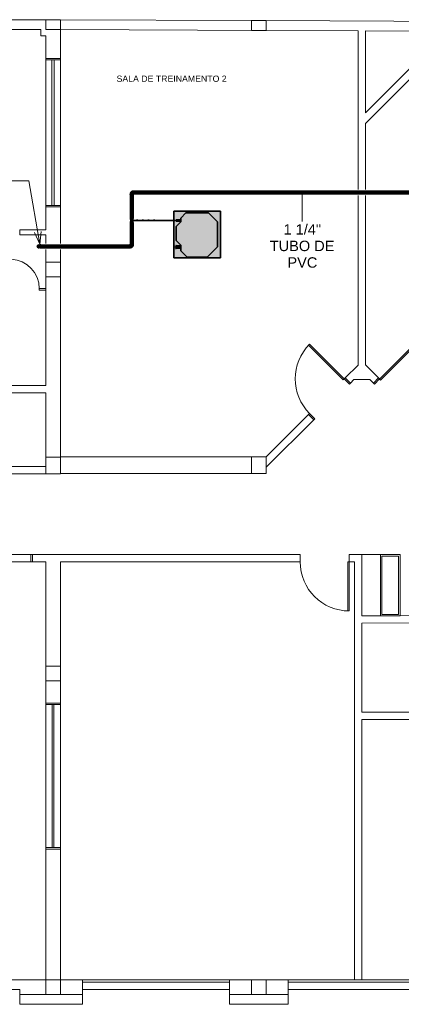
# Model space of a CAD drawing. Header units: millimetres. Extents: x -31934 to 141449, y -11043 to 10357.
# Tile 4 of 13: x -3174 to 4611, y -9743 to 10357. Entities that reach past the tile are written whole.
import ezdxf

# ---------------------------------------------------------------- set-up
doc = ezdxf.new("R2010")
doc.units = ezdxf.units.MM
doc.linetypes.add('Centro', pattern=[30, 12, -6, 6, -6])
doc.linetypes.add('Oculto 1_5', pattern=[2.2, 1.5, -0.7])
for name, color, linetype, lineweight in [('A-DETL', 90, 'Oculto 1_5', 9), ('ESQ', 7, 'Continuous', 9), ('G-ANNO-TEXT', 231, 'Continuous', 18), ('M-EQPM', 50, 'Continuous', 35), ('P-PIPE', 3, 'Continuous', 50), ('P-PIPE-CNTR', 3, 'Centro', 35), ('P-PIPE-IDEN', 2, 'Continuous', 9), ('PAREDES', 7, 'Continuous', 9), ('PEM1-Layout Terreo_dwg', 8, 'Continuous', 9), ('PILAR', 7, 'Continuous', 9)]:
    doc.layers.add(name, color=color, linetype=linetype, lineweight=lineweight)
doc.styles.add('Arial_2', font='arial.ttf', dxfattribs={"height": 127.5})
doc.styles.add('Arial_3', font='arial.ttf', dxfattribs={"height": 212.5})

# ---------------------------------------------------------------- blocks, each defined once
blk = doc.blocks.new('Midea_VRF_Indoor_4-way Cassette_MI-90_100_112_140_Q4_DHN1-D _2nd DC_ - MI2-140Q4DHN1-V2-PAVIMENTO TÉRREO TUBULAÇÃO FRIGORIGENA DRENO')
at = {"layer": 'M-EQPM', "linetype": 'Oculto 1_5', "lineweight": 9}
h = blk.add_hatch(color=256, dxfattribs=at)
h.paths.add_polyline_path([(-475, 475), (-475, -475), (475, -475), (475, 475), (-415, 475)])
h.paths.add_polyline_path([(-206, 464), (206, 464), (335, 335), (335, 281), (425, 281), (425, 265), (335, 265), (335, 244), (434, 244), (434, 234), (335, 235), (335, 215), (425, 125), (425, -165), (335, -255), (335, -269), (425, -270), (425, -301), (335, -301), (335, -335), (230, -440), (-230, -440), (-415, -255), (-415, 255)])
h.paths.add_polyline_path([(426, 281), (438, 281), (438, 265), (426, 266), (426, 281)])
for points in [[(-206, 464), (-415, 255), (-415, -255), (-230, -440), (230, -440), (335, -335), (335, -255), (425, -165), (425, 125), (335, 215), (335, 335), (206, 464), (-39, 464)], [(335, 281), (335, 265), (425, 266), (425, 281), (370, 281)], [(370, 244), (335, 244), (335, 235), (425, 235), (425, 244)], [(425, -269), (335, -270), (335, -301), (425, -300), (425, -270)]]:
    blk.add_hatch(color=256, dxfattribs=at).paths.add_polyline_path(points)
at = {"layer": 'M-EQPM'}
for p, q in [((0, 475), (-475, 475)), ((-475, 475), (-475, -475)), ((-475, -475), (-475, 475)), ((-475, 475), (475, 475)), ((-206, 464), (-415, 255)), ((-415, 255), (-206, 464)), ((206, 464), (-206, 464)), ((-206, 464), (206, 464)), ((475, 475), (0, 475)), ((335, 335), (206, 464)), ((206, 464), (335, 335)), ((475, -475), (475, 475)), ((475, 475), (475, -475)), ((-415, 255), (-415, -255)), ((-415, -255), (-415, 255)), ((335, 215), (335, 335)), ((335, 335), (335, 215)), ((425, 281), (335, 281)), ((335, 265), (425, 265)), ((425, 244), (335, 244)), ((335, 235), (425, 235)), ((425, 125), (335, 215)), ((335, 215), (425, 125)), ((425, 265), (425, 281)), ((425, -165), (425, 125)), ((425, 125), (425, -165)), ((335, -255), (425, -165)), ((425, -165), (335, -255)), ((-415, -255), (-230, -440)), ((-230, -440), (-415, -255)), ((230, -440), (335, -335)), ((335, -335), (230, -440)), ((335, -335), (335, -255)), ((335, -255), (335, -335)), ((425, -269), (335, -269)), ((335, -301), (425, -301)), ((425, -301), (425, -269)), ((-475, -475), (475, -475)), ((475, -475), (-475, -475)), ((-230, -440), (230, -440)), ((230, -440), (-230, -440))]:
    blk.add_line(p, q, dxfattribs=at)
blk = doc.blocks.new('PEM1-Layout Terreo_dwg-1021386-PAVIMENTO TÉRREO TUBULAÇÃO FRIGORIGENA DRENO')
at = {"layer": 'ESQ'}
for p, q in [((90318, 33642), (90318, 36732)), ((90443, 36612), (90443, 33642)), ((90493, 36612), (90493, 33642)), ((90618, 36732), (90618, 33642)), ((90018, 26512), (86678, 26512)), ((86678, 26362), (90018, 26362)), ((90318, 20672), (90318, 23592)), ((90318, 20532), (90318, 23452)), ((90453, 20532), (90453, 23452)), ((90483, 20532), (90483, 23452)), ((90618, 20532), (90618, 23452)), ((91068, 17832), (94068, 17832)), ((91068, 17782), (94068, 17782)), ((95268, 17832), (98268, 17832)), ((95268, 17782), (98268, 17782))]:
    blk.add_line(p, q, dxfattribs=at)
at = {"layer": 'ESQ', "flags": 128}
for points in [[(90318, 36642), (90318, 36612), (90618, 36612), (90618, 36642)], [(90318, 33612), (90318, 33642), (90618, 33642), (90618, 33612)], [(90318, 31912), (90188, 31912), (90188, 31942), (90318, 31942)], [(96537, 30014), (96516, 29993), (96410, 30099), (96431, 30120)], [(97004, 30014), (97025, 29993), (97131, 30099), (97110, 30120)], [(95788, 29264), (95809, 29285), (95703, 29392), (95682, 29370)], [(90048, 26512), (90018, 26512), (90018, 26362), (90048, 26362)], [(90318, 23482), (90318, 23452), (90468, 23452), (90618, 23452), (90618, 23482)], [(90318, 20502), (90318, 20532), (90618, 20532), (90618, 20502)]]:
    blk.add_lwpolyline(points, dxfattribs=at)
for points in [[(96410, 30099), (95703, 30806), (95682, 30785), (96389, 30077)], [(97131, 30094), (97838, 30801), (97859, 30780), (97152, 30073)], [(96512, 26362), (96512, 25362), (96482, 25362), (96482, 26362)]]:
    blk.add_lwpolyline(points, close=True, dxfattribs=at)
at = {"layer": 'ESQ'}
for centre, radius, start, end in [((89588, 31942), 600, 0, 87.1376), ((96410, 30099), 1000, 135, 225), ((96512, 26362), 1000, 180, 270)]:
    blk.add_arc(centre, radius, start, end, dxfattribs=at)
at = {"layer": 'PAREDES'}
for p, q in [((94519, 37414), (90619, 37432)), ((90318, 29962), (90318, 32182)), ((90618, 28382), (90618, 28182)), ((94518, 28166), (90618, 28166)), ((90318, 24072), (90318, 23622)), ((91068, 17632), (94068, 17632)), ((95268, 17632), (98268, 17632))]:
    blk.add_line(p, q, dxfattribs=at)
at = {"layer": 'PAREDES', "flags": 128}
for points in [[(83103, 33942), (83033, 33942), (83033, 34092), (83103, 34092), (83103, 35292), (81128, 35292), (81128, 34092), (82373, 34092), (82373, 33942), (81128, 33942), (81128, 32842), (80978, 32842), (80978, 37232), (77103, 37232), (77103, 37432), (90319, 37432)], [(98719, 37395), (94819, 37413), (94818, 37213)], [(86378, 37232), (90219, 37232), (90219, 37102), (90318, 37102), (90318, 36642), (90618, 36642), (90618, 37232), (94818, 37213), (96693, 37204), (96693, 33966)], [(98718, 37195), (96843, 37204), (96843, 35528), (98511, 37196)], [(96843, 33966), (96843, 35316), (98722, 37195)], [(96693, 33841), (96693, 30382), (96431, 30120), (96537, 30014), (96608, 30084), (96933, 30084), (97004, 30014), (97110, 30120), (96843, 30386), (96843, 33841)], [(90618, 32866), (90618, 33612), (90318, 33612), (90318, 33142), (89788, 33142), (89788, 33042), (90318, 33042), (90318, 32866)], [(90318, 32741), (90318, 29962), (88423, 29962)], [(88423, 29812), (90318, 29812), (90318, 28502)], [(94518, 28507), (90618, 28507), (90618, 32741)], [(94818, 28507), (95682, 29370), (95788, 29264), (94818, 28294)], [(90318, 28312), (89378, 28312), (89378, 28162), (90318, 28162)], [(96768, 26512), (97148, 26512), (97148, 25262), (96768, 25262)], [(90318, 23932), (90318, 23482), (90618, 23482), (90618, 23932)], [(83253, 17832), (86278, 17832), (86278, 18332), (86378, 18332), (86378, 17832), (86903, 17832), (90318, 17832), (90318, 20502), (90618, 20502), (90618, 17832), (91068, 17832), (91068, 17532), (90618, 17532)], [(94518, 17832), (94068, 17832), (94068, 17532), (94518, 17532)], [(94818, 17532), (95268, 17532), (95268, 17832), (94818, 17832)], [(90318, 17532), (89793, 17532), (89793, 17632), (86903, 17632), (86903, 17532), (85728, 17532), (85728, 17632), (82728, 17632), (82728, 17532), (81528, 17532), (81528, 17632), (80128, 17632)], [(89793, 17532), (89793, 17332), (91068, 17332), (91068, 17532)], [(94068, 17532), (94068, 17332), (95268, 17332), (95268, 17532)]]:
    blk.add_lwpolyline(points, dxfattribs=at)
for points in [[(95512, 26362), (95512, 26512), (90048, 26512), (90048, 26362), (90318, 26362), (90318, 24232), (90618, 24232), (90618, 26362)], [(96512, 26512), (96512, 26362), (96618, 26362), (96618, 23691), (96618, 17832), (96768, 17832), (96768, 23147), (98322, 23147), (98322, 23297), (96768, 23297), (96768, 23691), (96768, 25112), (98588, 25116), (98588, 25266), (96768, 25262), (96768, 26512), (96548, 26512)], [(97148, 26512), (97148, 25262), (97548, 25262), (97548, 26512)], [(97178, 26482), (97178, 25292), (97518, 25292), (97518, 26482)]]:
    blk.add_lwpolyline(points, close=True, dxfattribs=at)
at = {"layer": 'PILAR'}
blk.add_line((90318, 24072), (90318, 24372), dxfattribs=at)
at = {"layer": 'PILAR', "flags": 128}
for points in [[(90319, 37432), (90619, 37432), (90619, 37232), (90319, 37232), (90319, 37432), (90619, 37432), (90619, 37232), (90319, 37232)], [(94519, 37414), (94819, 37413), (94818, 37213), (94518, 37214)], [(90318, 32482), (90618, 32482), (90618, 32182), (90318, 32182)], [(94818, 28507), (94518, 28507), (94518, 28166), (94818, 28166)], [(90618, 23932), (90318, 23932), (90318, 24232), (90618, 24232)], [(90318, 17832), (90618, 17832), (90618, 17532), (90318, 17532)], [(94518, 17832), (94818, 17832), (94818, 17532), (94518, 17532)]]:
    blk.add_lwpolyline(points, close=True, dxfattribs=at)
blk.add_lwpolyline([(90618, 28162), (90618, 28502), (90318, 28502), (90318, 28162), (90618, 28162)], dxfattribs=at)
blk = doc.blocks.new('Cotovelo - PVC - CW - Padrão-1119779-PAVIMENTO TÉRREO TUBULAÇÃO FRIGORIGENA DRENO')
at = {"layer": 'P-PIPE', "lineweight": 9}
h = blk.add_hatch(color=120, dxfattribs=at)
h.paths.add_polyline_path([(-868, 6809), (-869, 6809), (-867, 6811), (-868, 6809)])
h.paths.add_polyline_path([(-865, 6847), (-865, 6848), (-869, 6847), (-865, 6847)])
h.paths.add_polyline_path([(-884, 6806), (-869, 6806), (-867, 6809), (-865, 6811), (-865, 6847), (-875, 6847), (-885, 6842), (-896, 6834), (-903, 6823), (-906, 6813), (-906, 6806), (-887, 6806)])
for points in [[(-875, 6846), (-874, 6847), (-875, 6847)], [(-864, 6808), (-848, 6809), (-848, 6850), (-864, 6849), (-864, 6808)], [(-848, 6806), (-842, 6806), (-843, 6845), (-842, 6852), (-848, 6851), (-848, 6809), (-848, 6806)], [(-888, 6784), (-864, 6784), (-865, 6789), (-908, 6789), (-911, 6789), (-910, 6784), (-894, 6784)]]:
    blk.add_hatch(color=120, dxfattribs=at).paths.add_polyline_path(points)
h = blk.add_hatch(color=120, dxfattribs=at)
h.paths.add_polyline_path([(-893, 6806), (-909, 6806), (-908, 6789), (-893, 6789)])
h.paths.add_polyline_path([(-888, 6789), (-866, 6789), (-867, 6806), (-893, 6806), (-893, 6789), (-888, 6789)])
at = {"layer": 'A-DETL', "color": 120, "linetype": 'Continuous', "flags": 128}
for points in [[(-867, 6809), (-867, 6809), (-867, 6809), (-867, 6809)], [(-867, 6808), (-867, 6808), (-867, 6808), (-867, 6809), (-867, 6809)]]:
    blk.add_lwpolyline(points, dxfattribs=at)
at = {"layer": 'A-DETL', "color": 120, "linetype": 'Continuous'}
for centre, major_axis, start_param, end_param in [((-842, 6829), (0, 23.3), 4.722388, 5.769586), ((-887, 6789), (21.2, 0), 3.131593, 3.141593), ((-887, 6806), (19.2, 0), 3.131593, 3.141593), ((-887, 6806), (19.3, 0), 6.273186, 6.283185), ((-842, 6829), (0, 23.3), 3.675191, 4.460589)]:
    blk.add_ellipse(centre, major_axis=major_axis, ratio=0.01, start_param=start_param, end_param=end_param, dxfattribs=at)
at = {"layer": 'P-PIPE', "color": 4}
for p, q in [((-848, 6850), (-864, 6850)), ((-842, 6852), (-848, 6852)), ((-911, 6789), (-911, 6784)), ((-909, 6806), (-909, 6789)), ((-866, 6789), (-866, 6806)), ((-864, 6808), (-848, 6808)), ((-864, 6784), (-864, 6789)), ((-848, 6806), (-842, 6806))]:
    blk.add_line(p, q, dxfattribs=at)
at = {"layer": 'P-PIPE', "color": 4, "flags": 128}
for points in [[(-894, 6836), (-895, 6835), (-897, 6833), (-898, 6832), (-899, 6831), (-900, 6829), (-901, 6828), (-901, 6826), (-902, 6825), (-903, 6823), (-904, 6822), (-904, 6820), (-905, 6819), (-905, 6817), (-906, 6815), (-906, 6814), (-906, 6812), (-906, 6810), (-907, 6809), (-907, 6807), (-907, 6806)], [(-864, 6848), (-866, 6848), (-868, 6848), (-869, 6848), (-871, 6848), (-873, 6847), (-874, 6847), (-876, 6847), (-878, 6846), (-879, 6845), (-881, 6845), (-882, 6844), (-884, 6843), (-885, 6843), (-887, 6842), (-888, 6841), (-890, 6840), (-891, 6839), (-892, 6838), (-894, 6837), (-894, 6836)], [(-868, 6806), (-868, 6806), (-868, 6806), (-868, 6806), (-868, 6807), (-868, 6807), (-868, 6807), (-868, 6807), (-868, 6807), (-868, 6807), (-868, 6807), (-868, 6808), (-868, 6808), (-868, 6808), (-868, 6808), (-868, 6808), (-867, 6808), (-867, 6808), (-867, 6808), (-867, 6809), (-867, 6809)], [(-867, 6809), (-867, 6809), (-867, 6809), (-867, 6809), (-867, 6809), (-866, 6809), (-866, 6809), (-866, 6809), (-866, 6809), (-866, 6809), (-866, 6809), (-866, 6809), (-866, 6810), (-865, 6810), (-865, 6810), (-865, 6810), (-865, 6810), (-865, 6810), (-865, 6810), (-865, 6810), (-864, 6810)]]:
    blk.add_lwpolyline(points, dxfattribs=at)
at = {"layer": 'P-PIPE', "color": 4}
for centre, major_axis, start_param, end_param in [((-864, 6829), (0, 21.2), 0.009999, 3.151592), ((-848, 6829), (0, 23.3), 0.009999, 3.151592), ((-842, 6829), (0, 23.3), 0.009999, 3.151592), ((-842, 6829), (0, 23.3), 5.769586, 6.031385), ((-887, 6789), (23.3, 0), 3.131593, 6.273186), ((-887, 6784), (23.3, 0), 3.131593, 6.273186), ((-887, 6789), (23.3, 0), 2.730986, 2.869794), ((-887, 6806), (21.2, 0), 3.131593, 6.273186), ((-887, 6789), (21.2, 0), 3.131593, 3.141593), ((-887, 6806), (21.2, 0), 2.607995, 2.869794), ((-887, 6789), (21.2, 0), 3.393393, 3.655192), ((-887, 6806), (19.2, 0), 3.131593, 3.480659), ((-887, 6806), (19.2, 0), 2.819939, 3.131593), ((-887, 6806), (19.3, 0), 5.92412, 6.273186), ((-887, 6806), (19.3, 0), 6.273186, 6.622252), ((-887, 6806), (21.2, 0), 0.2518, 0.5136), ((-887, 6789), (21.2, 0), 5.749587, 6.011387), ((-887, 6789), (23.3, 0), 0.2518, 0.411892), ((-842, 6829), (0, 23.3), 3.413391, 3.675191)]:
    blk.add_ellipse(centre, major_axis=major_axis, ratio=0.01, start_param=start_param, end_param=end_param, dxfattribs=at)
blk = doc.blocks.new('Cotovelo - PVC - CW - Padrão-V14-PAVIMENTO TÉRREO TUBULAÇÃO FRIGORIGENA DRENO')
at = {"layer": 'P-PIPE', "lineweight": 9}
for points in [[(-927, 5706), (-927, 5717), (-927, 5752), (-932, 5751), (-933, 5709), (-932, 5706), (-927, 5706)], [(-888, 5768), (-864, 5768), (-865, 5774), (-908, 5774), (-911, 5774), (-910, 5768), (-894, 5768)], [(-907, 5774), (-907, 5774), (-910, 5774)], [(-888, 5752), (-866, 5752), (-867, 5768), (-908, 5768), (-909, 5768), (-908, 5752), (-893, 5752)], [(-870, 5742), (-869, 5747), (-870, 5742)]]:
    blk.add_hatch(color=120, dxfattribs=at).paths.add_polyline_path(points)
h = blk.add_hatch(color=120, dxfattribs=at)
h.paths.add_polyline_path([(-911, 5734), (-910, 5750), (-927, 5749), (-927, 5734)])
h.paths.add_polyline_path([(-910, 5708), (-910, 5708), (-911, 5734), (-927, 5734), (-927, 5708)])
h = blk.add_hatch(color=120, dxfattribs=at)
h.paths.add_polyline_path([(-907, 5749), (-906, 5749), (-908, 5747), (-907, 5749)])
h.paths.add_polyline_path([(-910, 5710), (-901, 5711), (-900, 5711), (-889, 5716), (-879, 5724), (-872, 5735), (-869, 5744), (-869, 5752), (-906, 5751), (-908, 5749), (-910, 5746), (-910, 5711)])
at = {"layer": 'A-DETL', "color": 120, "linetype": 'Continuous', "flags": 128}
for points in [[(-907, 5750), (-907, 5750), (-908, 5750), (-908, 5749), (-908, 5749)], [(-908, 5749), (-908, 5749), (-908, 5749), (-908, 5749)]]:
    blk.add_lwpolyline(points, dxfattribs=at)
at = {"layer": 'A-DETL', "color": 120, "linetype": 'Continuous'}
for centre, major_axis, start_param, end_param in [((-910, 5729), (0, 19.2), 0, 0.009999), ((-910, 5729), (0, 19.3), 3.141593, 3.151592), ((-887, 5774), (23.3, 0), 0.5136, 2.607995)]:
    blk.add_ellipse(centre, major_axis=major_axis, ratio=0.01, start_param=start_param, end_param=end_param, dxfattribs=at)
at = {"layer": 'P-PIPE', "color": 4}
for p, q in [((-927, 5752), (-932, 5752)), ((-932, 5706), (-927, 5706)), ((-910, 5750), (-927, 5750)), ((-927, 5708), (-910, 5708)), ((-911, 5774), (-911, 5768)), ((-909, 5768), (-909, 5752)), ((-866, 5752), (-866, 5768)), ((-864, 5768), (-864, 5774))]:
    blk.add_line(p, q, dxfattribs=at)
at = {"layer": 'P-PIPE', "color": 4, "flags": 128}
for points in [[(-908, 5749), (-908, 5749), (-908, 5749), (-908, 5749), (-908, 5749), (-908, 5749), (-908, 5749), (-909, 5749), (-909, 5749), (-909, 5749), (-909, 5749), (-909, 5748), (-909, 5748), (-909, 5748), (-910, 5748), (-910, 5748), (-910, 5748), (-910, 5748), (-910, 5748), (-910, 5748), (-910, 5748)], [(-910, 5710), (-909, 5710), (-907, 5710), (-905, 5710), (-904, 5710), (-902, 5711), (-900, 5711), (-899, 5711), (-897, 5712), (-896, 5712), (-894, 5713), (-892, 5714), (-891, 5715), (-889, 5715), (-888, 5716), (-887, 5717), (-885, 5718), (-884, 5719), (-883, 5720), (-881, 5721), (-881, 5722)], [(-907, 5752), (-907, 5752), (-907, 5752), (-907, 5752), (-907, 5751), (-907, 5751), (-907, 5751), (-907, 5751), (-907, 5751), (-907, 5751), (-907, 5751), (-907, 5750), (-907, 5750), (-907, 5750), (-907, 5750), (-907, 5750), (-907, 5750), (-907, 5750), (-908, 5750), (-908, 5749), (-908, 5749)], [(-881, 5722), (-879, 5723), (-878, 5725), (-877, 5726), (-876, 5727), (-875, 5729), (-874, 5730), (-873, 5732), (-873, 5733), (-872, 5735), (-871, 5736), (-871, 5738), (-870, 5739), (-870, 5741), (-869, 5743), (-869, 5744), (-869, 5746), (-868, 5748), (-868, 5749), (-868, 5751), (-868, 5752)]]:
    blk.add_lwpolyline(points, dxfattribs=at)
at = {"layer": 'P-PIPE', "color": 4}
for centre, major_axis, start_param, end_param in [((-932, 5729), (0, 23.3), 0.009999, 3.151592), ((-927, 5729), (0, 23.3), 5.871809, 6.031385), ((-927, 5729), (0, 23.3), 0.009999, 3.151592), ((-927, 5729), (0, 21.2), 0.271799, 0.533598), ((-927, 5729), (0, 21.2), 2.627993, 2.889792), ((-927, 5729), (0, 23.3), 3.413391, 3.552601), ((-927, 5729), (0, 21.2), 3.141593, 3.151592), ((-887, 5774), (23.3, 0), 3.131593, 6.273186), ((-887, 5768), (23.3, 0), 3.131593, 6.273186), ((-910, 5729), (0, 21.2), 0.009999, 3.151592), ((-887, 5774), (23.3, 0), 2.607995, 2.869794), ((-910, 5729), (0, 21.2), 5.769586, 6.031385), ((-910, 5729), (0, 19.2), 0.009999, 0.359065), ((-910, 5729), (0, 19.2), 5.944119, 6.293184), ((-910, 5729), (0, 19.3), 2.802526, 3.151592), ((-910, 5729), (0, 21.2), 3.413391, 3.554868), ((-887, 5752), (21.2, 0), 3.131593, 6.273186), ((-887, 5774), (23.3, 0), 0.2518, 0.5136)]:
    blk.add_ellipse(centre, major_axis=major_axis, ratio=0.01, start_param=start_param, end_param=end_param, dxfattribs=at)
blk = doc.blocks.new('Cotovelo - PVC - CW - Padrão-V15-PAVIMENTO TÉRREO TUBULAÇÃO FRIGORIGENA DRENO')
at = {"layer": 'P-PIPE', "lineweight": 9}
for points in [[(-2787, 5706), (-2781, 5707), (-2775, 5710), (-2780, 5709), (-2784, 5708), (-2791, 5708), (-2794, 5709), (-2800, 5713), (-2804, 5717), (-2807, 5721), (-2808, 5724), (-2809, 5729), (-2807, 5737), (-2804, 5742), (-2800, 5746), (-2797, 5748), (-2791, 5750), (-2784, 5750), (-2780, 5748), (-2776, 5748), (-2774, 5748), (-2778, 5750), (-2784, 5752), (-2788, 5752), (-2793, 5751), (-2801, 5747), (-2806, 5743), (-2809, 5738), (-2810, 5735), (-2811, 5729), (-2810, 5722), (-2806, 5715), (-2801, 5711), (-2797, 5708), (-2793, 5706), (-2788, 5706)], [(-2787, 5708), (-2779, 5710), (-2791, 5710), (-2799, 5714), (-2803, 5719), (-2806, 5725), (-2807, 5729), (-2804, 5738), (-2800, 5743), (-2795, 5747), (-2788, 5748), (-2777, 5747), (-2778, 5748), (-2782, 5749), (-2788, 5750), (-2793, 5749), (-2801, 5745), (-2804, 5742), (-2807, 5737), (-2808, 5734), (-2809, 5729), (-2807, 5721), (-2804, 5716), (-2800, 5712), (-2795, 5709), (-2791, 5708), (-2788, 5708)], [(-2765, 5729), (-2748, 5729), (-2748, 5750), (-2765, 5749), (-2765, 5734)], [(-2765, 5708), (-2748, 5709), (-2748, 5729), (-2765, 5729), (-2765, 5709)], [(-2748, 5729), (-2743, 5729), (-2743, 5752), (-2748, 5751), (-2748, 5729)], [(-2743, 5706), (-2743, 5707), (-2743, 5729), (-2748, 5729), (-2748, 5706), (-2743, 5706)]]:
    blk.add_hatch(color=120, dxfattribs=at).paths.add_polyline_path(points)
h = blk.add_hatch(color=120, dxfattribs=at)
h.paths.add_polyline_path([(-2785, 5710), (-2784, 5711), (-2780, 5710), (-2765, 5711), (-2765, 5729), (-2807, 5729), (-2805, 5724), (-2799, 5715), (-2788, 5711), (-2785, 5710)])
h.paths.add_polyline_path([(-2805, 5725), (-2805, 5728), (-2805, 5726)])
h = blk.add_hatch(color=120, dxfattribs=at)
h.paths.add_polyline_path([(-2784, 5747), (-2782, 5748), (-2784, 5747)])
h.paths.add_polyline_path([(-2786, 5729), (-2765, 5729), (-2765, 5748), (-2792, 5747), (-2791, 5746), (-2799, 5743), (-2801, 5741), (-2806, 5733), (-2806, 5729), (-2788, 5729)])
at = {"layer": 'A-DETL', "color": 120, "linetype": 'Continuous'}
for start_param, end_param in [(4.712389, 5.759587), (3.665191, 4.712389)]:
    blk.add_ellipse((-2743, 5729), major_axis=(0, 23.3), ratio=0.01, start_param=start_param, end_param=end_param, dxfattribs=at)
at = {"layer": 'P-PIPE', "color": 4}
for p, q in [((-2748, 5750), (-2765, 5750)), ((-2765, 5708), (-2748, 5708)), ((-2743, 5752), (-2748, 5752)), ((-2748, 5706), (-2743, 5706))]:
    blk.add_line(p, q, dxfattribs=at)
at = {"layer": 'P-PIPE', "color": 4, "flags": 128}
for points in [[(-2765, 5748), (-2766, 5748), (-2766, 5748), (-2767, 5748), (-2768, 5748), (-2769, 5748), (-2770, 5748), (-2771, 5748), (-2772, 5748), (-2773, 5748), (-2774, 5748), (-2774, 5748), (-2775, 5748), (-2776, 5748), (-2777, 5748), (-2778, 5748), (-2778, 5748), (-2779, 5748), (-2780, 5748), (-2780, 5748), (-2781, 5748), (-2782, 5748), (-2782, 5748), (-2783, 5748), (-2783, 5748), (-2784, 5748), (-2784, 5748), (-2785, 5748), (-2785, 5748), (-2786, 5748), (-2786, 5748), (-2786, 5748), (-2787, 5748), (-2787, 5748), (-2787, 5748), (-2787, 5748), (-2787, 5748), (-2787, 5748), (-2787, 5748), (-2787, 5748)], [(-2787, 5710), (-2787, 5710), (-2787, 5710), (-2787, 5710), (-2787, 5710), (-2787, 5710), (-2787, 5710), (-2787, 5710), (-2786, 5710), (-2786, 5710), (-2786, 5710), (-2785, 5710), (-2785, 5710), (-2784, 5710), (-2784, 5710), (-2783, 5710), (-2783, 5710), (-2782, 5710), (-2782, 5710), (-2781, 5710), (-2780, 5710), (-2780, 5710), (-2779, 5710), (-2778, 5710), (-2778, 5710), (-2777, 5710), (-2776, 5710), (-2775, 5710), (-2774, 5710), (-2774, 5710), (-2773, 5710), (-2772, 5710), (-2771, 5710), (-2770, 5710), (-2769, 5710), (-2768, 5710), (-2767, 5710), (-2767, 5710), (-2766, 5710), (-2765, 5710), (-2765, 5710)]]:
    blk.add_lwpolyline(points, dxfattribs=at)
at = {"layer": 'P-PIPE', "color": 4}
for radius, start, end in [(23.3, 55.0323, 180), (23.3, 180, 304.7719), (21.2, 60, 180), (21.2, 180, 294.9435), (19.3, 82.1207, 180), (19.3, 180, 277.0187), (19.2, 280, 283.9338)]:
    blk.add_arc((-2787, 5729), radius, start, end, dxfattribs=at)
for centre, major_axis, start_param, end_param in [((-2765, 5729), (0, 21.2), 0, 1.570796), ((-2765, 5729), (0, 21.2), 1.570796, 3.141593), ((-2748, 5729), (0, 23.3), 0, 1.570796), ((-2748, 5729), (0, 23.3), 1.570796, 3.141593), ((-2743, 5729), (0, 23.3), 0, 1.570796), ((-2743, 5729), (0, 23.3), 5.759587, 6.021386), ((-2743, 5729), (0, 23.3), 1.570796, 3.141593), ((-2743, 5729), (0, 23.3), 3.403392, 3.665191)]:
    blk.add_ellipse(centre, major_axis=major_axis, ratio=0.01, start_param=start_param, end_param=end_param, dxfattribs=at)

msp = doc.modelspace()

# ---------------------------------------------------------------- hatches: boundary and pattern name
at = {"layer": 'P-PIPE'}
for color, points in [(130, [(-843, 6829), (5614, 6829), (5614, 6849), (-842, 6848), (-843, 6834)]), (130, [(-887, 6299), (-888, 6784), (-907, 6784), (-907, 6299), (-893, 6299)]), (130, [(-887, 6299), (-867, 6299), (-868, 6784), (-887, 6784)]), (130, [(5614, 6809), (5614, 6824), (5614, 6829), (-843, 6829), (-842, 6809), (5394, 6809)]), (130, [(-887, 6280), (-887, 6280), (-887, 6299), (-904, 6299), (-904, 6280), (-892, 6280)]), (130, [(-887, 6237), (-887, 6280), (-903, 6280), (-903, 6237), (-892, 6237)]), (130, [(-887, 6280), (-871, 6280), (-871, 6299), (-887, 6299), (-887, 6280)]), (130, [(-887, 6218), (-871, 6218), (-871, 6237), (-887, 6237), (-887, 6218)]), (130, [(-887, 5774), (-887, 6218), (-907, 6218), (-907, 5774), (-888, 5774)]), (130, [(-887, 5774), (-867, 5774), (-868, 6218), (-887, 6218), (-887, 5843)]), (130, [(-1970, 5729), (-933, 5729), (-933, 5749), (-2743, 5748), (-2743, 5729), (-2379, 5729)]), (130, [(-947, 5709), (-933, 5710), (-933, 5729), (-2743, 5729), (-2743, 5709), (-1151, 5709)]), (4, [(20, 5690), (20, 5707), (8, 5706), (8, 5690)]), (4, [(21, 5727), (21, 5738), (12, 5737), (12, 5727)])]:
    msp.add_hatch(color=color, dxfattribs=at).paths.add_polyline_path(points)
h = msp.add_hatch(color=130, dxfattribs=at)
h.paths.add_polyline_path([(-896, 6237), (-904, 6237), (-904, 6218), (-896, 6218)])
h.paths.add_polyline_path([(-887, 6218), (-887, 6237), (-896, 6237), (-896, 6218), (-892, 6218)])
h = msp.add_hatch(color=130, dxfattribs=at)
h.paths.add_polyline_path([(-872, 6237), (-871, 6237), (-872, 6259)])
h.paths.add_polyline_path([(-887, 6237), (-872, 6237), (-872, 6280), (-887, 6280)])
h = msp.add_hatch(color=4, dxfattribs=at)
h.paths.add_polyline_path([(-2788, 5710), (-2789, 5711), (-2795, 5713), (-2801, 5717), (-2798, 5713), (-2795, 5711), (-2788, 5710)])
h.paths.add_polyline_path([(-2805, 5725), (-2805, 5726), (-2805, 5726)])
h.paths.add_polyline_path([(-2805, 5734), (-2799, 5743), (-2792, 5746), (-2791, 5746), (-2791, 5747), (-2799, 5744), (-2803, 5739), (-2805, 5734)])

# ---------------------------------------------------------------- linework, layer by layer
at = {"layer": 'A-DETL', "color": 120, "linetype": 'Continuous'}
for p, q in [((-871, 6259), (-903, 6259)), ((11, 5737), (11, 5737)), ((11, 5737), (11, 5737)), ((11, 5728), (11, 5728)), ((11, 5728), (11, 5728)), ((12, 5738), (12, 5738)), ((12, 5738), (12, 5738)), ((12, 5727), (12, 5727)), ((12, 5727), (12, 5727)), ((21, 5738), (21, 5738)), ((21, 5738), (21, 5738)), ((21, 5727), (21, 5727)), ((21, 5727), (21, 5727))]:
    msp.add_line(p, q, dxfattribs=at)
for centre, radius, start, end in [((-2787, 5729), 20, 165.2457, 169.2948), ((-2787, 5729), 20, 170.6424, 180), ((-2787, 5729), 20, 180, 189.3576), ((-2787, 5729), 20, 190.7052, 194.7543), ((-2787, 5729), 20, 135, 142.0244), ((-2787, 5729), 20, 217.9756, 225), ((-2787, 5729), 20, 126.0406, 135), ((-2787, 5729), 20, 225, 233.9594), ((-2787, 5719), 10, 90, 226.2233), ((-2787, 5729), 20, 90, 96.8173), ((-2787, 5729), 20, 263.1827, 276.82), ((-2787, 5719), 10, 257.7933, 258.6904), ((-2787, 5719), 10, 260.0988, 270), ((-2787, 5729), 20, 83.18, 90), ((-2787, 5739), 10, 80.0962, 90), ((-2787, 5739), 10, 270, 30), ((-2787, 5729), 20, 45, 82.2099), ((-2787, 5739), 10, 77.7879, 78.6875), ((-2787, 5729), 20, 277.5872, 0), ((-2787, 5739), 10, 30, 66.0171), ((-2787, 5729), 20, 0, 45)]:
    msp.add_arc(centre, radius, start, end, dxfattribs=at)
for centre, major_axis, start_param, end_param in [((-842, 6829), (0, 20), 0.785398, 0.95467), ((-887, 6784), (20, 0), 3.141593, 4.070881), ((-887, 6784), (20, 0), 1.570796, 2.879793), ((-887, 6784), (20, 0), 0.261799, 1.570796), ((-887, 6784), (20, 0), 5.328516, 6.283185), ((-842, 6829), (0, 20), 2.212305, 2.356194), ((-887, 6299), (16.7, 0), 1.570796, 2.879793), ((-887, 6299), (16.7, 0), 3.141593, 4.062023), ((-887, 6299), (16.7, 0), 0.261799, 1.570796), ((-887, 6299), (16.7, 0), 5.362755, 6.283185), ((-887, 6218), (20, 0), 1.570796, 2.617994), ((-887, 6218), (16.7, 0), 3.926991, 4.062023), ((-887, 6218), (20, 0), 0.523599, 1.570796), ((-887, 6218), (16.7, 0), 5.362755, 5.497787), ((-2743, 5729), (0, 20), 0.785398, 0.941943), ((-2743, 5729), (0, 20), 2.19965, 2.356194), ((-932, 5729), (0, 20), 0, 0.95467), ((-932, 5729), (0, 20), 2.212305, 3.141593), ((-932, 5729), (0, 20), 4.712389, 6.021386), ((-932, 5729), (0, 20), 3.403392, 4.712389), ((-887, 5774), (20, 0), 3.926991, 4.070881), ((-887, 5774), (20, 0), 5.328516, 5.497787)]:
    msp.add_ellipse(centre, major_axis=major_axis, ratio=0.01, start_param=start_param, end_param=end_param, dxfattribs=at)
msp.add_open_spline([(-872, 6260), (-882, 6260), (-887, 6260), (-887, 6259)], degree=3, dxfattribs=at)
at = {"layer": 'G-ANNO-TEXT', "color": 10, "lineweight": 9}
for p, q in [((-2988, 7064), (-4018, 7064)), ((-2762, 5772), (-2988, 7064)), ((-2762, 5772), (-2739, 6035)), ((-2762, 5772), (-2873, 6011))]:
    msp.add_line(p, q, dxfattribs=at)
at = {"layer": 'P-PIPE', "color": 4}
for p, q in [((5614, 6849), (-842, 6849)), ((-907, 6784), (-907, 6299)), ((-867, 6299), (-867, 6784)), ((-842, 6809), (5614, 6809)), ((-904, 6299), (-904, 6280)), ((-904, 6259), (-904, 6259)), ((-904, 6237), (-904, 6218)), ((-903, 6280), (-903, 6237)), ((-903, 6259), (-903, 6259)), ((-871, 6280), (-871, 6299)), ((-871, 6237), (-871, 6280)), ((-871, 6259), (-871, 6259)), ((-871, 6259), (-871, 6259)), ((-871, 6218), (-871, 6237)), ((-907, 6218), (-907, 5774)), ((-867, 5774), (-867, 6218)), ((-932, 5749), (-2743, 5749)), ((-2743, 5709), (-932, 5709)), ((20, 5707), (8, 5707)), ((8, 5707), (8, 5707)), ((8, 5707), (8, 5690)), ((8, 5690), (20, 5690)), ((8, 5690), (8, 5690)), ((12, 5737), (11, 5737)), ((11, 5737), (11, 5728)), ((11, 5737), (11, 5728)), ((11, 5728), (12, 5728)), ((21, 5738), (12, 5738)), ((12, 5738), (12, 5738)), ((12, 5738), (12, 5727)), ((12, 5727), (21, 5727)), ((12, 5727), (12, 5727)), ((21, 5707), (20, 5707)), ((20, 5707), (20, 5690)), ((20, 5707), (20, 5707)), ((20, 5691), (21, 5691)), ((20, 5690), (20, 5690)), ((21, 5727), (21, 5738)), ((21, 5738), (21, 5738)), ((21, 5727), (21, 5727))]:
    msp.add_line(p, q, dxfattribs=at)
at = {"layer": 'P-PIPE', "color": 130, "lineweight": 35}
for p, q in [((-774, 6244), (-774, 6276)), ((-660, 6244), (-660, 6276)), ((-547, 6243), (-547, 6275)), ((-433, 6243), (-433, 6275)), ((-320, 6242), (-320, 6274)), ((-206, 6241), (-206, 6273)), ((-93, 6241), (-93, 6273))]:
    msp.add_line(p, q, dxfattribs=at)
for centre, radius, start, end in [((-2787, 5729), 20, 143.1411, 165.0999), ((-2787, 5729), 20, 194.9001, 216.8589), ((-2787, 5729), 20, 98.0042, 125.5555), ((-2787, 5729), 20, 234.4445, 261.9958), ((-2787, 5719), 10, 226.521, 257.4956), ((-2787, 5739), 10, 66.3148, 77.4902)]:
    msp.add_arc(centre, radius, start, end, dxfattribs=at)
at = {"layer": 'P-PIPE', "color": 4}
for centre, major_axis, ratio, start_param, end_param in [((-842, 6829), (0, 20), 0.01, 0, 0.785398), ((-842, 6829), (0, 20), 0.01, 2.356194, 3.141593), ((-887, 6299), (-20, 0), 0.01, 0, 1.570796), ((-887, 6280), (-16.7, 0), 0.01, 0, 1.570796), ((-887, 6259), (16.7, 0), 0.99995, 2.879793, 3.403392), ((-887, 6259), (16.7, 0), 0.99995, 2.879793, 3.403392), ((-887, 6237), (16.7, 0), 0.01, 3.141593, 4.712389), ((-887, 6299), (-20, 0), 0.01, 1.570796, 3.141593), ((-887, 6280), (-16.7, 0), 0.01, 1.570796, 3.141593), ((-887, 6237), (-16.7, 0), 0.01, 1.570796, 3.141593), ((-887, 6259), (16.7, 0), 0.99995, 6.021386, 6.544985), ((-887, 6259), (16.7, 0), 0.99995, 6.021386, 6.544985), ((-887, 6218), (20, 0), 0.01, 3.141593, 4.712389), ((-887, 6218), (20, 0), 0.01, 2.617994, 2.879793), ((-887, 6218), (16.7, 0), 0.01, 3.141593, 3.926991), ((-887, 6218), (20, 0), 0.01, 4.712389, 6.283185), ((-887, 6218), (-16.7, 0), 0.01, 2.356194, 3.141593), ((-887, 6218), (20, 0), 0.01, 0.261799, 0.523599), ((-2743, 5729), (0, 20), 0.01, 0, 0.785398), ((-2743, 5729), (0, 20), 0.01, 2.356194, 3.141593), ((-887, 5774), (20, 0), 0.01, 3.141593, 3.926991), ((-887, 5774), (-20, 0), 0.01, 2.356194, 3.141593)]:
    msp.add_ellipse(centre, major_axis=major_axis, ratio=ratio, start_param=start_param, end_param=end_param, dxfattribs=at)
at = {"layer": 'P-PIPE-CNTR', "color": 130, "linetype": 'Continuous'}
for p, q in [((-887, 6806), (-887, 6789)), ((-887, 6789), (-887, 6784)), ((-887, 6784), (-887, 6299)), ((-848, 6829), (-864, 6829)), ((-843, 6829), (-848, 6829)), ((5614, 6829), (-842, 6829)), ((-887, 6218), (-887, 6299)), ((-887, 6259), (-887, 6259)), ((-887, 6218), (-887, 5774)), ((-2819, 5729), (-2755, 5729)), ((-2787, 5697), (-2787, 5761)), ((-2787, 5729), (-2765, 5729)), ((-2748, 5729), (-2765, 5729)), ((-2743, 5729), (-2748, 5729)), ((-933, 5729), (-2743, 5729)), ((-932, 5729), (-927, 5729)), ((-927, 5729), (-910, 5729)), ((-887, 5768), (-887, 5774)), ((-887, 5752), (-887, 5768)), ((21, 5699), (8, 5699)), ((21, 5732), (11, 5732))]:
    msp.add_line(p, q, dxfattribs=at)
for centre, start_param, end_param in [((-864, 6806), 5.497837, 7.068533), ((-910, 5752), 2.356244, 3.926941)]:
    msp.add_ellipse(centre, major_axis=(-16.3, 16.3), ratio=0.9999, start_param=start_param, end_param=end_param, dxfattribs=at)
msp.add_open_spline([(21, 6257), (-267, 6257), (-776, 6261), (-872, 6260)], degree=3, dxfattribs=at)
at = {"layer": 'P-PIPE-IDEN'}
msp.add_line((2591, 6829), (2591, 6239), dxfattribs=at)

# ---------------------------------------------------------------- block references
at = {"layer": 'A-DETL', "color": 120, "linetype": 'Continuous'}
for name in ['Cotovelo - PVC - CW - Padrão-1119779-PAVIMENTO TÉRREO TUBULAÇÃO FRIGORIGENA DRENO', 'Cotovelo - PVC - CW - Padrão-V15-PAVIMENTO TÉRREO TUBULAÇÃO FRIGORIGENA DRENO', 'Cotovelo - PVC - CW - Padrão-V14-PAVIMENTO TÉRREO TUBULAÇÃO FRIGORIGENA DRENO']:
    msp.add_blockref(name, (0, 0), dxfattribs=at)
at = {"layer": 'M-EQPM', "rotation": 180}
msp.add_blockref('Midea_VRF_Indoor_4-way Cassette_MI-90_100_112_140_Q4_DHN1-D _2nd DC_ - MI2-140Q4DHN1-V2-PAVIMENTO TÉRREO TUBULAÇÃO FRIGORIGENA DRENO', (446, 5972), dxfattribs=at)
at = {"layer": 'PEM1-Layout Terreo_dwg', "color": 7}
msp.add_blockref('PEM1-Layout Terreo_dwg-1021386-PAVIMENTO TÉRREO TUBULAÇÃO FRIGORIGENA DRENO', (-92962, -27075), dxfattribs=at)

# ---------------------------------------------------------------- texts
at = {"layer": 'G-ANNO-TEXT', "color": 1, "lineweight": 9, "insert": (-1198, 9216), "char_height": 127.5, "width": 2732.55, "attachment_point": 1, "style": 'Arial_2'}
msp.add_mtext('SALA DE TREINAMENTO 2', dxfattribs=at)

# ---------------------------------------------------------------- next in the draw order: texts
at = {"layer": 'P-PIPE-IDEN', "char_height": 212.5, "attachment_point": 1, "style": 'Arial_3', "bg_fill": 3, "box_fill_scale": 1.25, "bg_fill_color": 256, "bg_fill_true_color": 13158600, "bg_fill_transparency": 0}
for s, insert, width in [('1 1/4"', (2209, 6182), 926.75), ('PVC', (2288, 5507), 735.95)]:
    msp.add_mtext(s, dxfattribs=dict(at, insert=insert, width=width))

# ---------------------------------------------------------------- next in the draw order: texts
at = {"layer": 'P-PIPE-IDEN', "insert": (1928, 5845), "char_height": 212.5, "width": 1601.37, "attachment_point": 1, "style": 'Arial_3', "bg_fill": 3, "box_fill_scale": 1.25, "bg_fill_color": 256, "bg_fill_true_color": 13158600, "bg_fill_transparency": 0}
msp.add_mtext('TUBO DE', dxfattribs=at)

doc.saveas('drawing.dxf')
